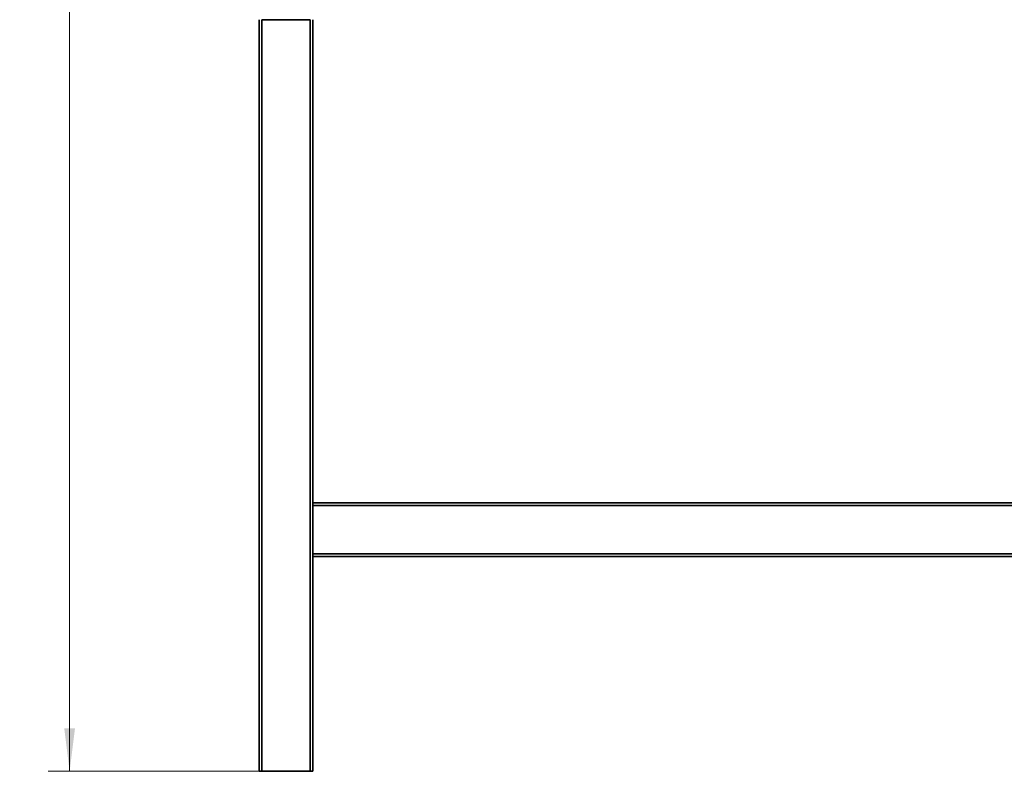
# Model space of a CAD drawing. Header units: millimetres. Extents: x 2945 to 26725, y -1089 to 16127.
# Tile 127 of 150: x 20345 to 22178, y 10748 to 12148. Entities that reach past the tile are written whole.
import ezdxf

# ---------------------------------------------------------------- set-up
doc = ezdxf.new("R2010")
doc.units = ezdxf.units.MM
doc.layers.get('0').update_dxf_attribs({"lineweight": 35})
doc.layers.add('几何体', color=7, linetype='Continuous', lineweight=35)
doc.layers.add('尺寸线层', color=3, linetype='Continuous', lineweight=18)
doc.styles.add('标准', font='txt', dxfattribs={"width": 0.667})
doc.dimstyles.new('GB_尺寸', dxfattribs={"dimtxt": 3.5, "dimasz": 4, "dimexe": 2, "dimexo": 0, "dimtad": 1, "dimdsep": 46, "dimtxsty": '标准', "dimblk": '_CAXARROW', "dimcen": 0, "dimdle": 8, "dimazin": 2, "dimtfac": 0.707107, "dimtdec": 3, "dimtmove": 2, "dimatfit": 3, "dimfxl": 0, "dimfrac": 2, "dimtolj": 1, "dimarcsym": 0})

# ---------------------------------------------------------------- blocks, each defined once
blk = doc.blocks.new('*X159')
at = {"layer": '尺寸线层', "linetype": 'Continuous'}
for points in [[(20437.8, 13747.6), (20447.8, 13667.6), (20427.8, 13667.6)], [(20437.8, 10747.6), (20447.8, 10827.6), (20427.8, 10827.6)]]:
    blk.add_hatch(color=0, dxfattribs=at).paths.add_polyline_path(points, flags=0)
at = {"layer": '尺寸线层', "color": 0, "linetype": 'Continuous'}
for p, q in [((22045.9, 13747.6), (20397.8, 13747.6)), ((20437.8, 13747.6), (20437.8, 10747.6)), ((20790.9, 10747.6), (20397.8, 10747.6))]:
    blk.add_line(p, q, dxfattribs=at)
at = {"layer": '尺寸线层', "color": 0, "insert": (20390.7, 12247.6), "char_height": 70, "width": 255.104, "attachment_point": 5, "rotation": 90, "line_spacing_factor": 1.15057, "style": '标准'}
blk.add_mtext('\\T1.1;3000', dxfattribs=at)
blk = doc.blocks.new('_CAXARROW')
blk.add_hatch(color=0).paths.add_polyline_path([(0, 0), (-1, 0.125), (-1, -0.125)], flags=0)

msp = doc.modelspace()

# ---------------------------------------------------------------- linework, layer by layer
at = {"layer": '几何体'}
for p, q in [((20790.928, 12147.598), (20790.928, 10747.598)), ((20795.928, 12147.598), (20795.928, 10747.598)), ((20795.928, 12147.598), (20885.928, 12147.598)), ((20885.928, 12147.598), (20885.928, 10747.598)), ((20890.928, 12147.598), (20890.928, 11247.598)), ((23280.928, 11247.598), (20890.928, 11247.598)), ((20890.928, 11247.598), (20890.928, 11242.598)), ((23280.928, 11242.598), (20890.928, 11242.598)), ((20890.928, 11242.598), (20890.928, 11152.598)), ((23280.928, 11152.598), (20890.928, 11152.598)), ((20890.928, 11152.598), (20890.928, 11147.598)), ((23280.928, 11147.598), (20890.928, 11147.598)), ((20890.928, 11147.598), (20890.928, 10747.598)), ((20790.928, 10747.598), (20795.928, 10747.598)), ((20795.928, 10747.598), (20885.928, 10747.598)), ((20885.928, 10747.598), (20890.928, 10747.598))]:
    msp.add_line(p, q, dxfattribs=at)

# ---------------------------------------------------------------- dimensions: what is measured, and where the dimension line sits
at = {"layer": '尺寸线层'}
dim = msp.add_linear_dim(base=(20437.841, 10747.598), p1=(22045.928, 13747.598), p2=(20790.928, 10747.598), angle=270, dimstyle='GB_尺寸', override={"dimscale": 20, "dimsah": 1, "dimtfill": 1, "dimtzin": 0}, dxfattribs=at)
dim.commit()
dim.dimension.update_dxf_attribs({"geometry": '*X159', "text_midpoint": (20390.719, 12247.598), "dimtype": 160})

doc.saveas('drawing.dxf')
